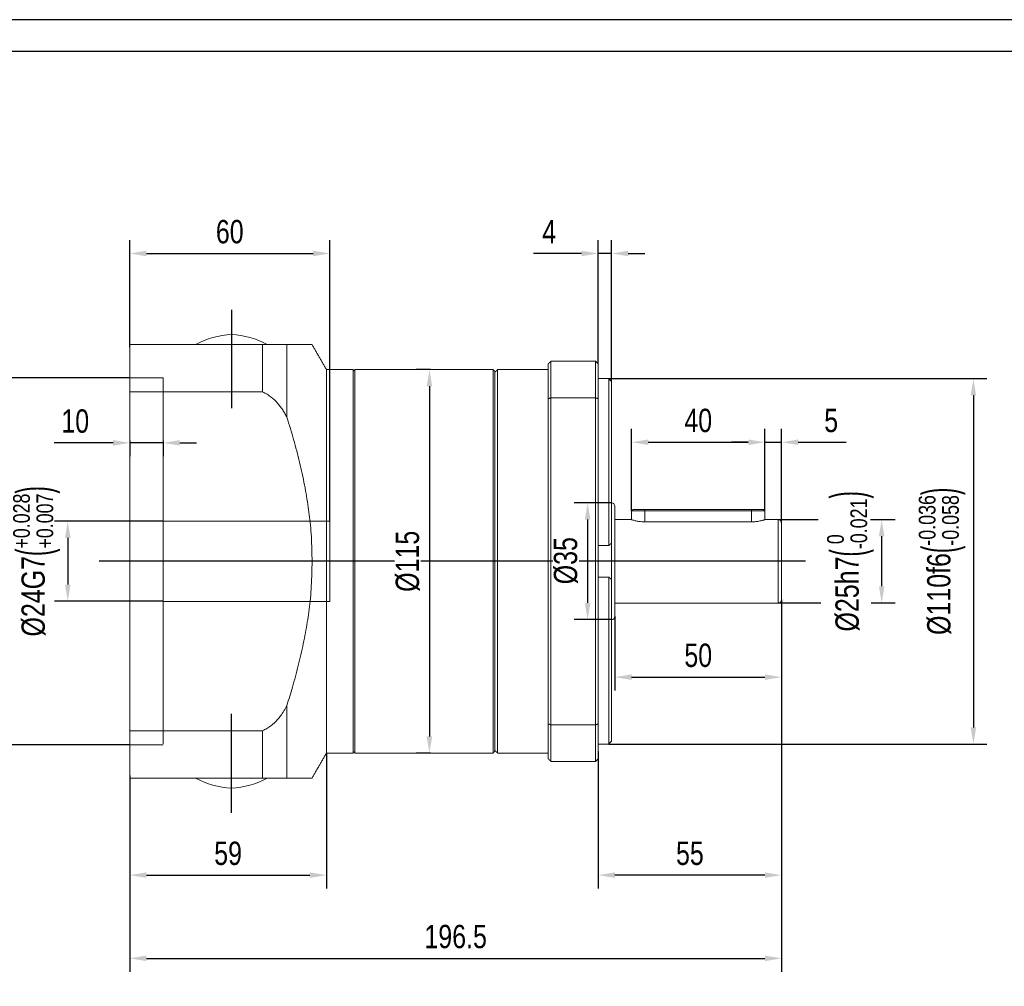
# Model space of a CAD drawing. Header units: millimetres. Extents: x 0 to 804, y 0 to 568.
# Tile 3 of 4: x 276 to 571, y 278 to 568. Entities that reach past the tile are written whole.
import ezdxf

# ---------------------------------------------------------------- set-up
doc = ezdxf.new("R2010")
doc.units = ezdxf.units.MM
doc.header["$LTSCALE"] = 1.5
doc.header["$PDSIZE"] = -1
doc.layers.get('Defpoints').update_dxf_attribs({"lineweight": 18})
doc.layers.add('1轮廓实线层', color=7, linetype='Continuous')
doc.styles.add('TH_GBDIM', font='txt', dxfattribs={"width": 0.8})
doc.dimstyles.new('TH_GBDIM', dxfattribs={"dimscale": 2, "dimtxt": 3.5, "dimasz": 2.5, "dimexe": 2, "dimexo": 0, "dimgap": 1.5, "dimtad": 1, "dimdec": 1, "dimdsep": 46, "dimtxsty": 'TH_GBDIM', "dimcen": 2.5, "dimdle": 5, "dimclrd": 4, "dimclre": 4, "dimclrt": 3, "dimadec": 0, "dimazin": 2, "dimtfac": 0.714286, "dimtdec": 1, "dimtmove": 0, "dimatfit": 3, "dimfxl": 1, "dimtolj": 1, "dimarcsym": 0})

# ---------------------------------------------------------------- blocks, each defined once
blk = doc.blocks.new('*D4')
at = {"layer": '1轮廓实线层', "color": 4, "lineweight": -2}
for p, q in [((308.89, 341.13), (308.89, 282.65)), ((504.39, 341.13), (504.39, 282.65)), ((313.89, 286.65), (499.39, 286.65))]:
    blk.add_line(p, q, dxfattribs=at)
at = {"layer": '1轮廓实线层', "color": 4}
for points in [[(313.89, 287.48), (313.89, 285.82), (308.89, 286.65)], [(499.39, 285.82), (499.39, 287.48), (504.39, 286.65)]]:
    blk.add_solid(points, dxfattribs=at)
at = {"layer": 'Defpoints', "color": 0}
for p in [(308.89, 341.13), (504.39, 341.13), (504.39, 286.65)]:
    blk.add_point(p, dxfattribs=at)
at = {"layer": '1轮廓实线层', "color": 3, "insert": (406.64, 293.15), "char_height": 7, "attachment_point": 5, "style": 'TH_GBDIM'}
blk.add_mtext('\\A1;{196.5}{}{}', dxfattribs=at)
blk = doc.blocks.new('*D5')
at = {"layer": '1轮廓实线层', "color": 4, "lineweight": -2}
for p, q in [((367.89, 348.24), (367.89, 307.61)), ((308.89, 341.54), (308.89, 307.61)), ((313.89, 311.61), (362.89, 311.61))]:
    blk.add_line(p, q, dxfattribs=at)
at = {"layer": '1轮廓实线层', "color": 4}
for points in [[(313.89, 312.44), (313.89, 310.78), (308.89, 311.61)], [(362.89, 310.78), (362.89, 312.44), (367.89, 311.61)]]:
    blk.add_solid(points, dxfattribs=at)
at = {"layer": 'Defpoints', "color": 0}
for p in [(367.89, 348.24), (308.89, 341.54), (367.89, 311.61)]:
    blk.add_point(p, dxfattribs=at)
at = {"layer": '1轮廓实线层', "color": 3, "insert": (338.39, 318.11), "char_height": 7, "attachment_point": 5, "style": 'TH_GBDIM'}
blk.add_mtext('\\A1;{59}{}{}', dxfattribs=at)
blk = doc.blocks.new('*D6')
at = {"layer": '1轮廓实线层', "color": 4, "lineweight": -2}
for p, q in [((308.89, 469.94), (308.89, 502.08)), ((368.89, 417.74), (368.89, 502.08)), ((313.89, 498.08), (363.89, 498.08))]:
    blk.add_line(p, q, dxfattribs=at)
at = {"layer": '1轮廓实线层', "color": 4}
for points in [[(313.89, 498.91), (313.89, 497.24), (308.89, 498.08)], [(363.89, 497.24), (363.89, 498.91), (368.89, 498.08)]]:
    blk.add_solid(points, dxfattribs=at)
at = {"layer": 'Defpoints', "color": 0}
for p in [(368.89, 498.08), (308.89, 469.94), (368.89, 417.74)]:
    blk.add_point(p, dxfattribs=at)
at = {"layer": '1轮廓实线层', "color": 3, "insert": (338.89, 504.58), "char_height": 7, "attachment_point": 5, "style": 'TH_GBDIM'}
blk.add_mtext('\\A1;{60}{}{}', dxfattribs=at)
blk = doc.blocks.new('*D7')
at = {"layer": '1轮廓实线层', "color": 4, "lineweight": -2}
for p, q in [((303.89, 441.27), (286.2, 441.27)), ((308.89, 441.92), (308.89, 437.27)), ((318.89, 441.27), (308.89, 441.27)), ((318.89, 441.92), (318.89, 437.27)), ((323.89, 441.27), (328.89, 441.27))]:
    blk.add_line(p, q, dxfattribs=at)
at = {"layer": '1轮廓实线层', "color": 4}
for points in [[(303.89, 440.44), (303.89, 442.11), (308.89, 441.27)], [(323.89, 442.11), (323.89, 440.44), (318.89, 441.27)]]:
    blk.add_solid(points, dxfattribs=at)
at = {"layer": 'Defpoints', "color": 0}
for p in [(308.89, 441.92), (308.89, 441.27), (318.89, 441.92)]:
    blk.add_point(p, dxfattribs=at)
at = {"layer": '1轮廓实线层', "color": 3, "insert": (292.55, 447.77), "char_height": 7, "attachment_point": 5, "style": 'TH_GBDIM'}
blk.add_mtext('\\A1;{10}{}{}', dxfattribs=at)
blk = doc.blocks.new('*D8')
at = {"layer": '1轮廓实线层', "color": 4, "lineweight": -2}
for p, q in [((308.89, 460.74), (251.21, 460.74)), ((255.21, 455.74), (255.21, 355.74)), ((308.89, 350.74), (251.21, 350.74))]:
    blk.add_line(p, q, dxfattribs=at)
at = {"layer": '1轮廓实线层', "color": 4}
for points in [[(256.04, 455.74), (254.37, 455.74), (255.21, 460.74)], [(254.37, 355.74), (256.04, 355.74), (255.21, 350.74)]]:
    blk.add_solid(points, dxfattribs=at)
at = {"layer": 'Defpoints', "color": 0}
for p in [(308.89, 460.74), (255.21, 350.74), (308.89, 350.74)]:
    blk.add_point(p, dxfattribs=at)
at = {"layer": '1轮廓实线层', "color": 3, "insert": (245.84, 405.74), "char_height": 7, "attachment_point": 5, "rotation": 90, "style": 'TH_GBDIM'}
blk.add_mtext('\\A1;{\\A1;{%%c110}{}{F6\\H0.7143x;{\\H2x;\\W0.5;(}\\S+0.058^ +0.036;{\\H2x;\\W0.5;)}}}', dxfattribs=at)
blk = doc.blocks.new('*D9')
at = {"layer": '1轮廓实线层', "color": 4, "lineweight": -2}
for p, q in [((504.39, 390.74), (504.39, 307.61)), ((449.39, 348.74), (449.39, 307.61)), ((499.39, 311.61), (454.39, 311.61))]:
    blk.add_line(p, q, dxfattribs=at)
at = {"layer": '1轮廓实线层', "color": 4}
for points in [[(454.39, 312.44), (454.39, 310.78), (449.39, 311.61)], [(499.39, 310.78), (499.39, 312.44), (504.39, 311.61)]]:
    blk.add_solid(points, dxfattribs=at)
at = {"layer": 'Defpoints', "color": 0}
for p in [(504.39, 390.74), (449.39, 348.74), (449.39, 311.61)]:
    blk.add_point(p, dxfattribs=at)
at = {"layer": '1轮廓实线层', "color": 3, "insert": (476.89, 318.11), "char_height": 7, "attachment_point": 5, "style": 'TH_GBDIM'}
blk.add_mtext('\\A1;55', dxfattribs=at)
blk = doc.blocks.new('*D10')
at = {"layer": '1轮廓实线层', "color": 4, "lineweight": -2}
for p, q in [((449.39, 464.94), (449.39, 502.08)), ((453.39, 459.66), (453.39, 502.08)), ((444.39, 498.08), (429.95, 498.08)), ((453.39, 498.08), (449.39, 498.08)), ((458.39, 498.08), (463.39, 498.08))]:
    blk.add_line(p, q, dxfattribs=at)
at = {"layer": '1轮廓实线层', "color": 4}
for points in [[(444.39, 497.24), (444.39, 498.91), (449.39, 498.08)], [(458.39, 498.91), (458.39, 497.24), (453.39, 498.08)]]:
    blk.add_solid(points, dxfattribs=at)
at = {"layer": 'Defpoints', "color": 0}
for p in [(449.39, 498.08), (449.39, 464.94), (453.39, 459.66)]:
    blk.add_point(p, dxfattribs=at)
at = {"layer": '1轮廓实线层', "color": 3, "insert": (434.67, 504.58), "char_height": 7, "attachment_point": 5, "style": 'TH_GBDIM'}
blk.add_mtext('\\A1;4', dxfattribs=at)
blk = doc.blocks.new('*D15')
at = {"layer": '1轮廓实线层', "color": 4, "lineweight": -2}
for p, q in [((452.59, 460.53), (565.91, 460.53)), ((561.91, 455.53), (561.91, 355.94)), ((452.59, 350.94), (565.91, 350.94))]:
    blk.add_line(p, q, dxfattribs=at)
at = {"layer": '1轮廓实线层', "color": 4}
for points in [[(562.74, 455.53), (561.08, 455.53), (561.91, 460.53)], [(561.08, 355.94), (562.74, 355.94), (561.91, 350.94)]]:
    blk.add_solid(points, dxfattribs=at)
at = {"layer": 'Defpoints', "color": 0}
for p in [(452.59, 460.53), (452.59, 350.94), (561.91, 350.94)]:
    blk.add_point(p, dxfattribs=at)
at = {"layer": '1轮廓实线层', "color": 3, "insert": (552.54, 405.74), "char_height": 7, "attachment_point": 5, "rotation": 90, "style": 'TH_GBDIM'}
blk.add_mtext('\\A1;{\\A1;{%%c110}{}{f6\\H0.7143x;{\\H2x;\\W0.5;(}\\S-0.036^ -0.058;{\\H2x;\\W0.5;)}}}', dxfattribs=at)
blk = doc.blocks.new('*D24')
at = {"layer": '1轮廓实线层', "color": 4, "lineweight": -2}
for p, q in [((399.1, 463.24), (394.78, 463.24)), ((398.78, 458.24), (398.78, 353.24)), ((399.1, 348.24), (394.78, 348.24))]:
    blk.add_line(p, q, dxfattribs=at)
at = {"layer": '1轮廓实线层', "color": 4}
for points in [[(399.61, 458.24), (397.95, 458.24), (398.78, 463.24)], [(397.95, 353.24), (399.61, 353.24), (398.78, 348.24)]]:
    blk.add_solid(points, dxfattribs=at)
at = {"layer": 'Defpoints', "color": 0}
for p in [(399.1, 463.24), (398.78, 348.24), (399.1, 348.24)]:
    blk.add_point(p, dxfattribs=at)
at = {"layer": '1轮廓实线层', "color": 3, "insert": (392.28, 405.74), "char_height": 7, "attachment_point": 5, "rotation": 90, "style": 'TH_GBDIM'}
blk.add_mtext('\\A1;{%%c115}{}{}', dxfattribs=at)
blk = doc.blocks.new('*D26')
at = {"layer": '1轮廓实线层', "color": 4, "lineweight": -2}
for p, q in [((453.39, 423.24), (442.21, 423.24)), ((446.21, 418.24), (446.21, 393.24)), ((453.39, 388.24), (442.21, 388.24))]:
    blk.add_line(p, q, dxfattribs=at)
at = {"layer": '1轮廓实线层', "color": 4}
for points in [[(447.04, 418.24), (445.38, 418.24), (446.21, 423.24)], [(445.38, 393.24), (447.04, 393.24), (446.21, 388.24)]]:
    blk.add_solid(points, dxfattribs=at)
at = {"layer": 'Defpoints', "color": 0}
for p in [(453.39, 423.24), (446.21, 388.24), (453.39, 388.24)]:
    blk.add_point(p, dxfattribs=at)
at = {"layer": '1轮廓实线层', "color": 3, "insert": (439.71, 405.93), "char_height": 7, "attachment_point": 5, "rotation": 90, "style": 'TH_GBDIM'}
blk.add_mtext('\\A1;{%%c35}{}{}', dxfattribs=at)
blk = doc.blocks.new('*D27')
at = {"layer": '1轮廓实线层', "color": 4, "lineweight": -2}
for p, q in [((459.39, 420.84), (459.39, 445.46)), ((499.39, 420.84), (499.39, 445.46)), ((464.39, 441.46), (494.39, 441.46))]:
    blk.add_line(p, q, dxfattribs=at)
at = {"layer": '1轮廓实线层', "color": 4}
for points in [[(464.39, 442.29), (464.39, 440.63), (459.39, 441.46)], [(494.39, 440.63), (494.39, 442.29), (499.39, 441.46)]]:
    blk.add_solid(points, dxfattribs=at)
at = {"layer": 'Defpoints', "color": 0}
for p in [(499.39, 441.46), (459.39, 420.84), (499.39, 420.84)]:
    blk.add_point(p, dxfattribs=at)
at = {"layer": '1轮廓实线层', "color": 3, "insert": (479.39, 447.96), "char_height": 7, "attachment_point": 5, "style": 'TH_GBDIM'}
blk.add_mtext('\\A1;40', dxfattribs=at)
blk = doc.blocks.new('*D28')
at = {"layer": '1轮廓实线层', "color": 4, "lineweight": -2}
for p, q in [((499.39, 420.84), (499.39, 445.46)), ((504.39, 417.24), (504.39, 445.46)), ((494.39, 441.46), (489.39, 441.46)), ((499.39, 441.46), (504.39, 441.46)), ((509.39, 441.46), (523.78, 441.46))]:
    blk.add_line(p, q, dxfattribs=at)
at = {"layer": '1轮廓实线层', "color": 4}
for points in [[(494.39, 440.63), (494.39, 442.29), (499.39, 441.46)], [(509.39, 442.29), (509.39, 440.63), (504.39, 441.46)]]:
    blk.add_solid(points, dxfattribs=at)
at = {"layer": 'Defpoints', "color": 0}
for p in [(504.39, 441.46), (499.39, 420.84), (504.39, 417.24)]:
    blk.add_point(p, dxfattribs=at)
at = {"layer": '1轮廓实线层', "color": 3, "insert": (519.26, 447.96), "char_height": 7, "attachment_point": 5, "style": 'TH_GBDIM'}
blk.add_mtext('\\A1;5', dxfattribs=at)
blk = doc.blocks.new('*D29')
at = {"layer": '1轮廓实线层', "color": 4, "lineweight": -2}
for p, q in [((503.39, 418.24), (515.33, 418.24)), ((531.01, 418.24), (538.41, 418.24)), ((534.41, 398.24), (534.41, 413.24)), ((503.39, 393.24), (516.2, 393.24)), ((531.26, 393.24), (538.41, 393.24))]:
    blk.add_line(p, q, dxfattribs=at)
at = {"layer": '1轮廓实线层', "color": 4}
for points in [[(535.24, 413.24), (533.58, 413.24), (534.41, 418.24)], [(533.58, 398.24), (535.24, 398.24), (534.41, 393.24)]]:
    blk.add_solid(points, dxfattribs=at)
at = {"layer": 'Defpoints', "color": 0}
for p in [(503.39, 418.24), (534.41, 418.24), (503.39, 393.24)]:
    blk.add_point(p, dxfattribs=at)
at = {"layer": '1轮廓实线层', "color": 3, "insert": (525.04, 405.74), "char_height": 7, "attachment_point": 5, "rotation": 90, "style": 'TH_GBDIM'}
blk.add_mtext('\\A1;{\\A1;{%%c25}{}{h7\\H0.7143x;{\\H2x;\\W0.5;(}\\S 0^ -0.021;{\\H2x;\\W0.5;)}}}', dxfattribs=at)
blk = doc.blocks.new('*D30')
at = {"layer": '1轮廓实线层', "color": 4, "lineweight": -2}
for p, q in [((504.39, 394.24), (504.39, 367)), ((454.39, 389.24), (454.39, 367)), ((459.39, 371), (499.39, 371))]:
    blk.add_line(p, q, dxfattribs=at)
at = {"layer": '1轮廓实线层', "color": 4}
for points in [[(459.39, 371.83), (459.39, 370.16), (454.39, 371)], [(499.39, 370.16), (499.39, 371.83), (504.39, 371)]]:
    blk.add_solid(points, dxfattribs=at)
at = {"layer": 'Defpoints', "color": 0}
for p in [(504.39, 394.24), (454.39, 389.24), (504.39, 371)]:
    blk.add_point(p, dxfattribs=at)
at = {"layer": '1轮廓实线层', "color": 3, "insert": (479.39, 377.5), "char_height": 7, "attachment_point": 5, "style": 'TH_GBDIM'}
blk.add_mtext('\\A1;50', dxfattribs=at)
blk = doc.blocks.new('*D31')
at = {"layer": '1轮廓实线层', "color": 4, "lineweight": -2}
for p, q in [((318.89, 417.74), (286.3, 417.74)), ((290.3, 412.74), (290.3, 398.74)), ((318.89, 393.74), (286.3, 393.74))]:
    blk.add_line(p, q, dxfattribs=at)
at = {"layer": '1轮廓实线层', "color": 4}
for points in [[(291.13, 412.74), (289.47, 412.74), (290.3, 417.74)], [(289.47, 398.74), (291.13, 398.74), (290.3, 393.74)]]:
    blk.add_solid(points, dxfattribs=at)
at = {"layer": 'Defpoints', "color": 0}
for p in [(318.89, 417.74), (290.3, 393.74), (318.89, 393.74)]:
    blk.add_point(p, dxfattribs=at)
at = {"layer": '1轮廓实线层', "color": 3, "insert": (280.93, 405.74), "char_height": 7, "attachment_point": 5, "rotation": 90, "style": 'TH_GBDIM'}
blk.add_mtext('\\A1;{\\A1;{%%c24}{}{G7\\H0.7143x;{\\H2x;\\W0.5;(}\\S+0.028^ +0.007;{\\H2x;\\W0.5;)}}}', dxfattribs=at)

msp = doc.modelspace()

# ---------------------------------------------------------------- linework, layer by layer
at = {"layer": '1轮廓实线层'}
for p, q in [((339.393939, 481.17293), (339.393939, 451.650951)), ((511.538202, 405.736343), (299.695386, 405.736343)), ((339.393939, 330.299755), (339.393939, 360.038256))]:
    msp.add_line(p, q, dxfattribs=at)
at = {"layer": '1轮廓实线层', "color": 7, "linetype": 'Continuous', "lineweight": 15}
for p, q in [((348.734516, 470.736343), (308.893943, 470.736343)), ((308.893943, 470.736343), (308.893943, 456.542346)), ((348.734516, 456.542346), (348.734516, 470.736343)), ((356.029458, 448.942655), (356.029458, 470.736343)), ((434.393943, 454.503647), (434.393943, 464.936343)), ((435.193943, 465.736343), (435.193943, 454.789885)), ((448.593943, 465.736343), (435.193943, 465.736343)), ((448.593943, 454.789885), (448.593943, 465.736343)), ((449.393943, 464.936343), (449.393943, 454.503647)), ((367.893943, 463.236343), (367.893943, 348.236343)), ((375.893943, 463.236343), (375.893943, 348.236343)), ((376.393943, 463.236343), (376.393943, 348.236343)), ((417.893943, 348.236343), (417.893943, 463.236343)), ((418.393943, 462.736343), (418.393943, 348.736343)), ((419.193943, 463.236343), (419.193943, 405.736343)), ((452.593943, 460.530718), (449.393943, 460.530718)), ((452.593943, 410.487813), (452.593943, 460.530718)), ((453.393943, 459.657118), (453.393943, 411.230888)), ((308.893943, 354.930339), (308.893943, 456.542346)), ((308.893943, 456.542346), (348.734516, 456.542346)), ((435.193943, 454.789885), (435.193943, 356.6828)), ((435.193943, 454.789885), (448.593943, 454.789885)), ((448.593943, 356.6828), (448.593943, 454.789885)), ((434.393943, 356.969038), (434.393943, 454.503647)), ((449.393943, 454.503647), (449.393943, 356.969038)), ((454.393943, 422.236343), (454.393943, 405.736343)), ((463.393943, 420.836343), (459.393943, 420.836343)), ((459.793943, 421.236343), (463.393943, 421.236343)), ((463.393943, 421.236343), (495.393943, 421.236343)), ((463.393943, 420.836343), (463.393943, 421.236343)), ((495.393943, 420.836343), (463.393943, 420.836343)), ((463.393943, 420.836343), (463.393943, 417.579062)), ((495.393943, 421.236343), (498.993943, 421.236343)), ((495.393943, 421.236343), (495.393943, 420.836343)), ((499.393943, 420.836343), (495.393943, 420.836343)), ((495.393943, 420.836343), (495.393943, 417.579062)), ((495.393943, 417.579062), (463.393943, 417.579062)), ((503.393943, 405.736343), (503.393943, 418.236343)), ((504.393943, 417.236343), (504.393943, 405.736343)), ((449.393943, 410.487813), (452.593943, 410.487813)), ((453.393943, 400.174154), (453.393943, 411.306615)), ((419.193943, 405.736343), (419.193943, 348.236343)), ((454.393943, 405.736343), (454.393943, 389.236343)), ((503.393943, 393.236343), (503.393943, 405.736343)), ((504.393943, 405.736343), (504.393943, 394.236343)), ((452.593943, 400.984873), (449.393943, 400.984873)), ((452.593943, 350.941968), (452.593943, 400.984873)), ((453.393943, 400.241798), (453.393943, 351.815568)), ((356.029458, 340.736343), (356.029458, 362.53003)), ((308.893943, 354.930339), (308.893943, 340.736343)), ((348.734516, 354.930339), (308.893943, 354.930339)), ((348.734516, 340.736343), (348.734516, 354.930339)), ((434.393943, 346.536343), (434.393943, 356.969038)), ((435.193943, 356.6828), (435.193943, 345.736343)), ((448.593943, 356.6828), (435.193943, 356.6828)), ((448.593943, 345.736343), (448.593943, 356.6828)), ((449.393943, 356.969038), (449.393943, 346.536343)), ((449.393943, 350.941968), (452.593943, 350.941968)), ((435.193943, 345.736343), (448.593943, 345.736343)), ((308.893943, 340.736343), (348.734516, 340.736343))]:
    msp.add_line(p, q, dxfattribs=at)
at = {"layer": '1轮廓实线层', "lineweight": 15, "ltscale": 3}
for p, q in [((308.893943, 460.736343), (318.893941, 460.736343)), ((318.893941, 460.736343), (318.893941, 350.983023)), ((318.893941, 417.736343), (368.89394, 417.736343)), ((368.89394, 393.736342), (368.89394, 417.736343)), ((368.89394, 393.736342), (318.893941, 393.736342)), ((308.893943, 350.736343), (318.893941, 350.736343))]:
    msp.add_line(p, q, dxfattribs=at)
at = {"layer": '1轮廓实线层', "color": 3}
msp.add_lwpolyline([(0, 0), (803.520357, 0), (803.520357, 568.203681), (0, 568.203681)], close=True, dxfattribs=at)
at = {"layer": '1轮廓实线层', "color": 3, "lineweight": 25}
msp.add_lwpolyline([(47.828593, 9.565719), (793.954639, 9.565719), (793.954639, 558.637963), (47.828593, 558.637963)], close=True, dxfattribs=at)
at = {"layer": '1轮廓实线层', "color": 7, "linetype": 'Continuous', "lineweight": 15}
for centre, radius, start, end in [((340.569367, 448.76399), 25, 92.69486663, 118.49075525), ((338.218519, 448.76399), 25, 61.50924475, 87.30513337), ((453.393943, 422.236343), 1, 0, 90), ((503.393943, 417.236343), 1, 0, 90), ((503.393943, 394.236343), 1, 270, 0), ((453.393943, 389.236343), 1, 270, 0), ((340.569367, 362.708695), 25, 241.50924475, 267.30513337), ((338.218519, 362.708695), 25, 272.69486663, 298.49075525)]:
    msp.add_arc(centre, radius, start, end, dxfattribs=at)
for points, knots in [([(356.029458, 470.736343), (355.739739, 470.736343), (355.158064, 470.736343), (353.947776, 470.736343), (352.315459, 470.736343), (350.644915, 470.736343), (349.398804, 470.736343), (348.956261, 470.736343), (348.734516, 470.736343)], [0, 0, 0, 0, 0.1732574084, 0.3478522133, 0.6015420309, 0.8643057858, 0.9320075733, 1, 1, 1, 1]), ([(356.029458, 470.736343), (357.03148, 470.736343), (358.536172, 470.736343), (360.176795, 470.736343), (361.261356, 470.736343), (362.161011, 470.736343), (362.864628, 470.736343), (363.330514, 470.736343), (363.558446, 470.736343), (363.541223, 470.736343), (363.535712, 470.736343)], [0, 0, 0, 0, 0.2333053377, 0.3503440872, 0.4673783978, 0.5860556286, 0.7047278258, 0.8242477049, 0.943764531, 1, 1, 1, 1]), ([(452.593943, 460.530718), (452.721496, 460.390632), (452.977426, 460.109556), (453.254807, 459.808253), (453.393943, 459.657118)], [0, 0, 0, 0, 0.4983927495, 1, 1, 1, 1]), ([(348.734516, 456.542346), (349.191884, 456.322543), (350.114912, 455.878951), (351.641642, 454.794706), (353.257612, 453.250655), (354.542904, 451.538277), (355.441791, 450.075205), (355.833339, 449.320616), (356.029458, 448.942655)], [0, 0, 0, 0, 0.1414752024, 0.2855148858, 0.5207957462, 0.7626852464, 0.8811332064, 1, 1, 1, 1]), ([(356.029458, 362.53003), (356.592324, 364.336798), (357.822568, 368.28581), (359.48605, 374.447509), (360.992622, 381.009619), (362.204306, 387.683651), (363.066254, 393.4632), (363.542927, 401.330591), (363.608669, 408.203269), (363.243497, 416.055249), (362.485227, 421.863653), (361.354758, 428.673805), (359.873078, 435.468757), (358.103179, 442.249631), (356.720637, 446.711844), (356.029458, 448.942655)], [0, 0, 0, 0, 0.064460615, 0.1408900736, 0.2173441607, 0.2937512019, 0.3718581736, 0.4500248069, 0.5281167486, 0.6058331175, 0.6836210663, 0.7613587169, 0.8408834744, 0.9204522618, 1, 1, 1, 1]), ([(463.393943, 417.579062), (463.17874, 417.58249), (462.741874, 417.58945), (462.108852, 417.643702), (461.507496, 417.723775), (460.957593, 417.823481), (460.46377, 417.933473), (460.046785, 418.041228), (459.715501, 418.136272), (459.500063, 418.202469), (459.395313, 418.2359), (459.405121, 418.23277), (459.408272, 418.231765)], [0, 0, 0, 0, 0.10206769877, 0.20719969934, 0.30923963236, 0.41406406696, 0.51944016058, 0.62772627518, 0.73543611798, 0.8464691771, 0.95065977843, 1, 1, 1, 1]), ([(499.379613, 418.231765), (499.381962, 418.232513), (499.388376, 418.234555), (499.280796, 418.200285), (499.074861, 418.137129), (498.766005, 418.048245), (498.368199, 417.944323), (497.87976, 417.833475), (497.315871, 417.729028), (496.68611, 417.64391), (496.038836, 417.588933), (495.599604, 417.58221), (495.393943, 417.579062)], [0, 0, 0, 0, 0.05810356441, 0.15865687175, 0.26206339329, 0.36398323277, 0.46862250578, 0.57492485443, 0.68422839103, 0.79164491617, 0.90244250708, 1, 1, 1, 1]), ([(356.029458, 362.53003), (355.739702, 361.981159), (355.157953, 360.879181), (353.948309, 359.091365), (352.312381, 357.225584), (350.460058, 355.759443), (349.172749, 355.140905), (348.734516, 354.930339)], [0, 0, 0, 0, 0.1732701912, 0.3478778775, 0.6015864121, 0.8643695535, 1, 1, 1, 1]), ([(453.393943, 351.815568), (453.255668, 351.66537), (452.97827, 351.364052), (452.722313, 351.082949), (452.593943, 350.941968)], [0, 0, 0, 0, 0.49846984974, 1, 1, 1, 1]), ([(348.734516, 340.736343), (349.191851, 340.736343), (350.114811, 340.736343), (351.642163, 340.736343), (353.254196, 340.736343), (354.812028, 340.736343), (355.626297, 340.736343), (356.029458, 340.736343)], [0, 0, 0, 0, 0.1414895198, 0.2855437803, 0.5208484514, 0.7627624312, 1, 1, 1, 1]), ([(363.533945, 340.736343), (363.540189, 340.736343), (363.559335, 340.736343), (363.338211, 340.736343), (362.892959, 340.736343), (362.215592, 340.736343), (361.334103, 340.736343), (360.255058, 340.736343), (358.592096, 340.736343), (357.055274, 340.736343), (356.029458, 340.736343)], [0, 0, 0, 0, 0.0562351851, 0.1724354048, 0.2886383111, 0.4056860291, 0.5227384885, 0.641828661, 0.7609236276, 1, 1, 1, 1])]:
    msp.add_open_spline(points, degree=3, knots=knots, dxfattribs=at)
for points in [[(367.893943, 463.236343), (363.563816, 470.736343)], [(434.393943, 464.936343), (435.193943, 465.736343)], [(448.593943, 465.736343), (449.393943, 464.936343)], [(375.893943, 463.236343), (367.893943, 463.236343)], [(376.393943, 463.236343), (375.893943, 462.736343)], [(417.893943, 463.236343), (376.393943, 463.236343)], [(418.393943, 462.736343), (417.893943, 463.236343)], [(419.193943, 463.236343), (418.393943, 462.436343)], [(434.393943, 463.236343), (419.193943, 463.236343)], [(434.393943, 454.503647), (435.193943, 454.789885)], [(448.593943, 454.789885), (449.393943, 454.503647)], [(459.793943, 421.236343), (459.393943, 420.836343)], [(459.393943, 420.836343), (459.393943, 418.236343)], [(499.393943, 420.836343), (498.993943, 421.236343)], [(499.393943, 418.236343), (499.393943, 420.836343)], [(459.393943, 418.236343), (454.393943, 418.236343)], [(503.393943, 418.236343), (499.393943, 418.236343)], [(453.393943, 411.230888), (452.593943, 410.487813)], [(452.593943, 400.984873), (453.393943, 400.241798)], [(454.393943, 393.236343), (503.393943, 393.236343)], [(434.393943, 356.969038), (435.193943, 356.6828)], [(448.593943, 356.6828), (449.393943, 356.969038)], [(375.893943, 348.736343), (376.393943, 348.236343)], [(417.893943, 348.236343), (418.393943, 348.736343)], [(418.393943, 349.036343), (419.193943, 348.236343)], [(363.563816, 340.736343), (367.893943, 348.236343)], [(367.893943, 348.236343), (375.893943, 348.236343)], [(376.393943, 348.236343), (417.893943, 348.236343)], [(419.193943, 348.236343), (434.393943, 348.236343)], [(435.193943, 345.736343), (434.393943, 346.536343)], [(449.393943, 346.536343), (448.593943, 345.736343)]]:
    msp.add_open_spline(points, degree=1, dxfattribs=at)

# ---------------------------------------------------------------- dimensions: what is measured, and where the dimension line sits
at = {"layer": '1轮廓实线层'}
for base, p1, p2, text, override, picture, middle in [((368.89394, 498.078195), (308.893943, 469.936343), (368.89394, 417.736343), '{<>}{}{}', {"dimexo": 0, "dimgap": 1.5, "dimtad": 1, "dimjust": 0, "dimdec": 5, "dimlfac": 1, "dimse1": 0, "dimse2": 0, "dimsd1": 0, "dimsd2": 0}, '*D6', (338.893941, 504.578195)), ((308.893943, 441.274548), (318.893941, 441.922954), (308.893943, 441.922954), '{<>}{}{}', {"dimexo": 0, "dimgap": 1.5, "dimtad": 1, "dimjust": 0, "dimdec": 0, "dimlfac": 1, "dimse1": 0, "dimse2": 0, "dimsd1": 0, "dimsd2": 0}, '*D7', (292.546457, 447.774548)), ((367.893939, 311.610689), (308.893943, 341.536343), (367.893939, 348.236344), '{<>}{}{}', {"dimexo": 0, "dimgap": 1.5, "dimtad": 1, "dimjust": 0, "dimdec": 5, "dimlfac": 1, "dimse1": 0, "dimse2": 0, "dimsd1": 0, "dimsd2": 0}, '*D5', (338.393941, 318.110689)), ((504.393939, 286.650031), (308.893943, 341.129439), (504.393939, 341.129439), '{196.5}{}{}', {"dimexo": 0, "dimgap": 1.5, "dimtad": 1, "dimjust": 0, "dimdec": 5, "dimlfac": 1, "dimse1": 0, "dimse2": 0, "dimsd1": 0, "dimsd2": 0}, '*D4', (406.643941, 293.150031))]:
    dim = msp.add_linear_dim(base=base, p1=p1, p2=p2, text=text, dimstyle='TH_GBDIM', override=override, dxfattribs=at)
    dim.commit()
    dim.dimension.update_dxf_attribs({"geometry": picture, "text_midpoint": middle})
dim = msp.add_linear_dim(base=(449.393943, 498.078195), p1=(453.393943, 459.657118), p2=(449.393943, 464.936343), dimstyle='TH_GBDIM', override={"dimexo": 0, "dimgap": 1.5, "dimtad": 1, "dimjust": 0, "dimdec": 5, "dimlfac": 1, "dimse1": 0, "dimse2": 0, "dimsd1": 0, "dimsd2": 0}, dxfattribs=at)
dim.commit()
dim.dimension.update_dxf_attribs({"geometry": '*D10', "text_midpoint": (434.673272, 504.578195)})
for base, p1, p2, text, override, picture, middle in [((255.2079, 350.736342), (308.893943, 460.736345), (308.893943, 350.736342), '{\\A1;{%%c<>}{}{F6\\H0.7143x;{\\H2x;\\W0.5;(}\\S+0.058^ +0.036;{\\H2x;\\W0.5;)}}}', {"dimexo": 0, "dimgap": 1.5, "dimtad": 1, "dimjust": 0, "dimdec": 0, "dimlfac": 1, "dimse1": 0, "dimse2": 0, "dimsd1": 0, "dimsd2": 0, "dimtp": 0.058, "dimtm": -0.036, "dimtdec": 3, "dimtzin": 8}, '*D8', (245.839058, 405.736344)), ((561.90879, 350.941968), (452.593943, 460.530718), (452.593943, 350.941968), '{\\A1;{%%c110}{}{f6\\H0.7143x;{\\H2x;\\W0.5;(}\\S-0.036^ -0.058;{\\H2x;\\W0.5;)}}}', {"dimexo": 0, "dimgap": 1.5, "dimtad": 1, "dimjust": 0, "dimdec": 1, "dimlfac": 1, "dimse1": 0, "dimse2": 0, "dimsd1": 0, "dimsd2": 0, "dimtp": -0.036, "dimtm": 0.058, "dimtdec": 3, "dimtzin": 8}, '*D15', (552.539947, 405.736343))]:
    dim = msp.add_linear_dim(base=base, p1=p1, p2=p2, angle=90, text=text, dimstyle='TH_GBDIM', override=override, dxfattribs=at)
    dim.commit()
    dim.dimension.update_dxf_attribs({"geometry": picture, "text_midpoint": middle})
for base, p1, p2, text, override, picture, middle in [((290.300323, 393.736342), (318.893941, 417.736343), (318.893941, 393.736342), '{\\A1;{%%c<>}{}{G7\\H0.7143x;{\\H2x;\\W0.5;(}\\S+0.028^ +0.007;{\\H2x;\\W0.5;)}}}', {"dimtp": 0.028, "dimtm": -0.007, "dimtdec": 3, "dimtzin": 8}, '*D31', (290.300323, 405.736342)), ((534.41106, 418.236343), (503.393945, 393.236341), (503.393948, 418.236343), '{\\A1;{%%c<>}{}{h7\\H0.7143x;{\\H2x;\\W0.5;(}\\S 0^ -0.021;{\\H2x;\\W0.5;)}}}', {"dimdec": 5, "dimtp": 0, "dimtm": 0.021, "dimtdec": 3, "dimtzin": 8}, '*D29', (534.41106, 405.736342))]:
    dim = msp.add_linear_dim(base=base, p1=p1, p2=p2, angle=90, text=text, dimstyle='TH_GBDIM', override=override, dxfattribs=at)
    dim.commit()
    dim.dimension.update_dxf_attribs({"geometry": picture, "text_midpoint": middle, "dimtype": 160})
for base, p1, p2, override, picture, middle in [((499.393948, 441.460299), (459.393945, 420.836344), (499.393948, 420.836344), {"dimexo": 0, "dimgap": 1.5, "dimtad": 1, "dimjust": 0, "dimdec": 5, "dimlfac": 1, "dimse1": 0, "dimse2": 0, "dimsd1": 0, "dimsd2": 0}, '*D27', (479.393946, 441.460299)), ((504.3939427, 441.4602992), (499.3939475, 420.836344), (504.3939427, 417.2363426), {"dimexo": 0, "dimgap": 1.5, "dimtad": 1, "dimjust": 0, "dimdec": 5, "dimlfac": 1, "dimse1": 0, "dimse2": 0, "dimsd1": 0, "dimsd2": 0}, '*D28', (519.2606094, 441.4602992)), ((504.393943, 370.996212), (454.393943, 389.236343), (504.393943, 394.236343), {"dimexo": 0, "dimgap": 1.5, "dimtad": 1, "dimdec": 1, "dimlfac": 1, "dimse1": 0, "dimse2": 0, "dimsd1": 0, "dimsd2": 0}, '*D30', (479.393943, 370.996212)), ((449.393947, 311.610689), (504.393943, 390.736343), (449.393947, 348.736342), {"dimexo": 0, "dimgap": 1.5, "dimtad": 1, "dimjust": 0, "dimdec": 5, "dimlfac": 1, "dimse1": 0, "dimse2": 0, "dimsd1": 0, "dimsd2": 0}, '*D9', (476.893946, 311.610689))]:
    dim = msp.add_linear_dim(base=base, p1=p1, p2=p2, dimstyle='TH_GBDIM', override=override, dxfattribs=at)
    dim.commit()
    dim.dimension.update_dxf_attribs({"geometry": picture, "text_midpoint": middle, "dimtype": 160})

# ---------------------------------------------------------------- next in the draw order: wipeouts: each hides what was drawn before it
for points in [[(396.180476, 395.203009), (388.380476, 395.203009), (388.380476, 416.269676), (396.180476, 416.269676)], [(443.611138, 398.066221), (435.811138, 398.066221), (435.811138, 413.799554), (443.611138, 413.799554)]]:
    msp.add_wipeout(points).dxf.layer = '1轮廓实线层'

# ---------------------------------------------------------------- next in the draw order: dimensions: what is measured, and where the dimension line sits
dim = msp.add_linear_dim(base=(398.780476, 348.236343), p1=(399.09811, 463.236343), p2=(399.09811, 348.236343), angle=90, text='{%%c<>}{}{}', dimstyle='TH_GBDIM', override={"dimexo": 0, "dimgap": 1.5, "dimtad": 1, "dimjust": 0, "dimdec": 5, "dimlfac": 1, "dimse1": 0, "dimse2": 0, "dimsd1": 0, "dimsd2": 0}, dxfattribs=at)
dim.commit()
dim.dimension.update_dxf_attribs({"geometry": '*D24', "text_midpoint": (392.280476, 405.736343)})
dim = msp.add_linear_dim(base=(446.211138, 388.23634), p1=(453.393943, 423.23634), p2=(453.393943, 388.23634), angle=90, text='{%%c<>}{}{}', dimstyle='TH_GBDIM', override={"dimexo": 0, "dimgap": 1.5, "dimtad": 1, "dimjust": 0, "dimdec": 5, "dimlfac": 1, "dimse1": 0, "dimse2": 0, "dimsd1": 0, "dimsd2": 0}, dxfattribs=at)
dim.commit()
dim.dimension.update_dxf_attribs({"geometry": '*D26', "text_midpoint": (446.211138, 405.932887), "dimtype": 160})

doc.saveas('drawing.dxf')
